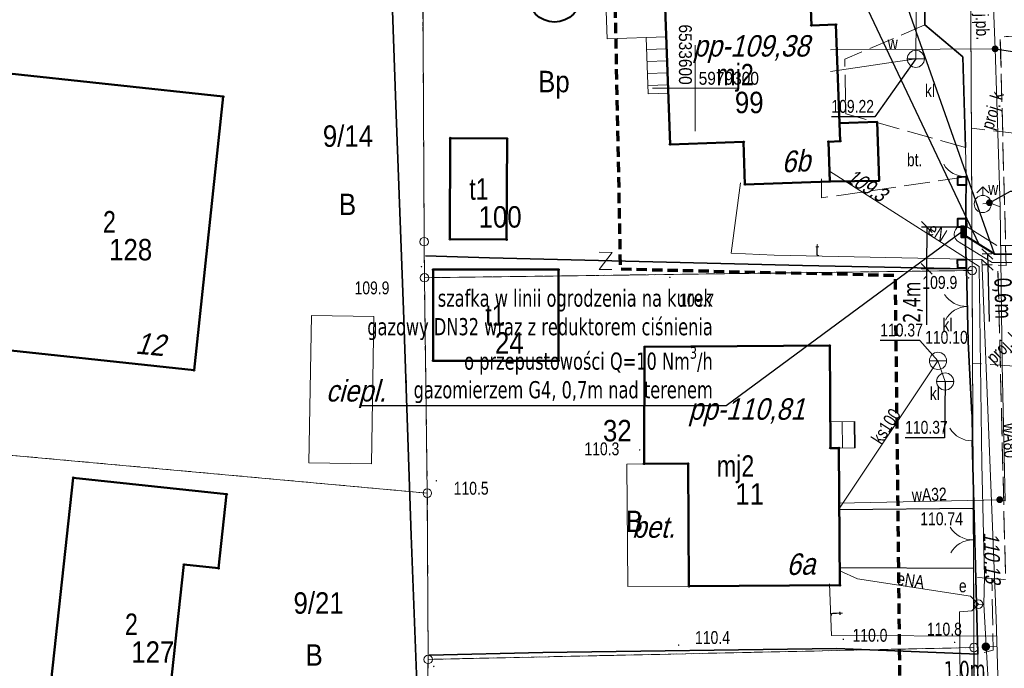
# Model space of a CAD drawing. Extents: x 6533465 to 6533751, y 5979208 to 5979357.
# Tile 5 of 10: x 6533561 to 6533618, y 5979266 to 5979304. Entities that reach past the tile are written whole.
import ezdxf
from ezdxf.enums import TextEntityAlignment as Align

# ---------------------------------------------------------------- set-up
doc = ezdxf.new("R2010")
doc.units = 0
doc.header["$MEASUREMENT"] = 0
for name, pattern in [('1.5_0.5', [2, 1.5, -0.5]), ('2', [0.9, 0.6, -0.3]), ('2.5_1.0', [7, 2.5, -1, 2.5, -1]), ('218-500', [1, 0.5, -0.5]), ('219-500', [0]), ('ktok02-500', [0]), ('ktok04-500', [0]), ('mz2.0_0.5', [2.5, 2, -0.5])]:
    doc.linetypes.add(name, pattern=pattern)
doc.layers.get('0').update_dxf_attribs({"color": 2, "linetype": 'CONTINUOUS', "lineweight": 5})
for name, color, linetype in [('202-Punkt graniczny stabilizowany trwale', 7, 'CONTINUOUS'), ('210-Oznaczenie użytku', 7, 'CONTINUOUS'), ('211-Nr działki', 7, 'CONTINUOUS'), ('218-Granica użytku', 7, 'CONTINUOUS'), ('219-Linia granicy', 7, 'CONTINUOUS'), ('238-Punkt adresowy budynku', 7, 'CONTINUOUS'), ('312-Budynek (powierzchnia)', 7, 'CONTINUOUS'), ('312-Numer ewidencyjny budynku', 7, 'CONTINUOUS'), ('312-Numer ewidencyjny budynku-Atr124', 7, 'CONTINUOUS'), ('352-schody (powierzchnia)', 7, 'CONTINUOUS'), ('360-Fundament obrys', 7, 'CONTINUOUS'), ('360-Fundament opis', 7, 'CONTINUOUS'), ('362-Cieplarnia szklarnia', 7, 'CONTINUOUS'), ('362-Etykieta cieplarni szklarni', 7, 'CONTINUOUS'), ('625-Punkt rzędnej przewodu-SEPOD', 7, 'CONTINUOUS'), ('625-Punkt rzędnej przewodu-SEPOD-Atr2', 7, 'CONTINUOUS'), ('905-Brama w ogrodzeniu', 7, 'CONTINUOUS'), ('991-Przehaczenie', 7, 'CONTINUOUS'), ('996-Tekst dodatkowy mały', 7, 'CONTINUOUS'), ('brama (linia)', 7, 'CONTINUOUS'), ('furtka (linia)', 7, 'CONTINUOUS'), ('furtka (linia) - symbol', 7, 'CONTINUOUS'), ('hydrant (punkt)', 7, 'CONTINUOUS'), ('inny obiekt trwale związany z budynkiem (powierzchnia)', 7, 'CONTINUOUS'), ('jezdnia (powierzchnia)', 7, 'CONTINUOUS'), ('jezdnia (powierzchnia)-Atr17', 7, 'CONTINUOUS'), ('krawężnik (linia)', 7, 'CONTINUOUS'), ('ogrodzenie trwałe (linia)', 7, 'CONTINUOUS'), ('osadnik kanalizacji lokalnej (dół Chambeau) (punkt)', 7, 'CONTINUOUS'), ('osadnik kanalizacji lokalnej (dół Chambeau) (punkt)-Atr17', 7, 'CONTINUOUS'), ('plac (powierzchnia)', 7, 'CONTINUOUS'), ('plac (powierzchnia)-Atr17', 7, 'CONTINUOUS'), ('przewód elektroenergetyczny (linia)', 7, 'CONTINUOUS'), ('przewód elektroenergetyczny (linia)-Atr1', 7, 'CONTINUOUS'), ('przewód kanalizacyjny (linia)', 7, 'CONTINUOUS'), ('przewód kanalizacyjny (linia)-Atr1', 7, 'CONTINUOUS'), ('przewód kanalizacyjny - projektowany lub w budowie (linia) - ob. projektowany', 7, 'CONTINUOUS'), ('przewód kanalizacyjny - projektowany lub w budowie (linia) - ob. projektowany-Atr1', 7, 'CONTINUOUS'), ('przewód telekomunikacyjny (linia)', 7, 'CONTINUOUS'), ('przewód telekomunikacyjny (linia)-Atr1', 7, 'CONTINUOUS'), ('przewód wodociągowy (linia)', 7, 'CONTINUOUS'), ('przewód wodociągowy (linia)-Atr1', 7, 'CONTINUOUS'), ('Punkt budynku', 7, 'CONTINUOUS'), ('punkt o określonej wysokości (sieć kanalizacyjna)', 7, 'CONTINUOUS'), ('punkt o określonej wysokości (sieć kanalizacyjna)-Atr2', 7, 'CONTINUOUS'), ('punkt o określonej wysokości (sieć wodociągowa)', 7, 'CONTINUOUS'), ('punkt o określonej wysokości (sieć wodociągowa)-Atr2', 7, 'CONTINUOUS'), ('punkt wysokościowy naturalny', 7, 'CONTINUOUS'), ('punkt wysokościowy naturalny-Atr2', 7, 'CONTINUOUS'), ('punkt wysokościowy sztuczny', 7, 'CONTINUOUS'), ('punkt wysokościowy sztuczny-Atr2', 7, 'CONTINUOUS'), ('słupek telekomunikacyjny (punkt)', 7, 'CONTINUOUS'), ('Wstawianie ramki sekcyjnej z opisem', 7, 'CONTINUOUS'), ('właz okrągły - siec elektroenergetyczna (punkt)', 7, 'CONTINUOUS'), ('właz okrągły - siec elektroenergetyczna (punkt)-Atr17', 7, 'CONTINUOUS'), ('Zakres', 7, 'CONTINUOUS'), ('zasuwa - siec wodociągowa (punkt)', 7, 'CONTINUOUS'), ('zasuwa - siec wodociągowa (punkt)-Atr17', 7, 'CONTINUOUS')]:
    doc.layers.add(name, color=color, linetype=linetype)
for name, color, linetype, lineweight in [('MR_gaz', 30, 'CONTINUOUS', 40), ('MR_gaz_dim', 250, 'CONTINUOUS', 20), ('MR_strefa', 200, '2.5_1.0', 0)]:
    doc.layers.add(name, color=color, linetype=linetype, lineweight=lineweight)
doc.styles.add('MR_text', font='tahoma.ttf', dxfattribs={"width": 0.8, "height": 1})
doc.styles.get("Standard").update_dxf_attribs({"font": 'txt', "width": 0.75})
doc.linetypes.add('902-500', pattern='A,3.75,0,[1,ksztalty.shx,S=0.5,R=0,X=0,Y=0],3.75', length=7.5)
doc.dimstyles.new('MR_gaz_dim', dxfattribs={"dimscale": 0.25, "dimtxt": 1, "dimasz": 2.5, "dimexe": 1.25, "dimexo": 0.625, "dimtad": 1, "dimdec": 1, "dimrnd": 0.1, "dimzin": 1, "dimtxsty": 'MR_text', "dimblk": 'OBLIQUE', "dimcen": 2.5, "dimazin": 0, "dimtfac": 1, "dimtdec": 1, "dimtmove": 0, "dimatfit": 3, "dimldrblk": 'NONE', "dimfxl": 0, "dimarcsym": 0})

# ---------------------------------------------------------------- blocks, each defined once
blk = doc.blocks.new('PUNKTBUD')
at = {"color": 0}
blk.add_circle((0, 0), 0.045, dxfattribs=at)
blk = doc.blocks.new('202')
at = {"color": 0, "linetype": 'Continuous', "lineweight": 0}
blk.add_circle((0, 0), 0.25, dxfattribs=at)
blk = doc.blocks.new('PW02')
at = {"linetype": 'Continuous', "lineweight": 13}
h = blk.add_hatch(color=0, dxfattribs=at)
edge = h.paths.add_edge_path()
edge.add_arc((0, 0), 0.045, 0, 360)
blk = doc.blocks.new('621')
at = {"linetype": 'Continuous', "lineweight": 0}
h = blk.add_hatch(color=0, dxfattribs=at)
edge = h.paths.add_edge_path()
edge.add_arc((0, 0), 0.05, 0, 360)
blk = doc.blocks.new('991')
at = {"color": 0, "linetype": 'Continuous', "lineweight": 0}
for p, q in [((-0.375, 0.5), (0.375, 0.5)), ((-0.375, -0.5), (0.375, 0.5)), ((-0.375, -0.5), (0.375, -0.5))]:
    blk.add_line(p, q, dxfattribs=at)
blk = doc.blocks.new('362')
at = {"color": 0, "linetype": 'Continuous', "lineweight": 30, "oblique": 15, "width": 0.896}
blk.add_text('ciepl.', height=1.25, dxfattribs=at).set_placement((0, 0))
blk = doc.blocks.new('905')
at = {"color": 0, "linetype": 'Continuous', "lineweight": 0}
for centre, start, end in [((-1.5, 0), 0, 60), ((1.5, 0), 120, 180)]:
    blk.add_arc(centre, 1.5, start, end, dxfattribs=at)
blk = doc.blocks.new('US09')
at = {"linetype": 'Continuous', "lineweight": 0}
h = blk.add_hatch(color=0, dxfattribs=at)
edge = h.paths.add_edge_path()
edge.add_arc((0, 0), 0.25, 0, 360)
blk = doc.blocks.new('US25')
at = {"linetype": 'Continuous', "lineweight": 0}
h = blk.add_hatch(color=0, dxfattribs=at)
edge = h.paths.add_edge_path()
edge.add_arc((0, 0), 0.2, 0, 360)
blk = doc.blocks.new('PW01')
at = {"linetype": 'Continuous', "lineweight": 13}
h = blk.add_hatch(color=0, dxfattribs=at)
edge = h.paths.add_edge_path()
edge.add_arc((0, 0), 0.045, 0, 360)
blk = doc.blocks.new('US22')
at = {"color": 0, "linetype": 'Continuous', "lineweight": 13}
blk.add_circle((0, 0), 0.25, dxfattribs=at)
blk = doc.blocks.new('US07')
at = {"color": 0, "linetype": 'Continuous', "lineweight": 13}
for q in [(-0.5, 0), (0.5, 0)]:
    blk.add_line((0, 0), q, dxfattribs=at)
blk.add_circle((0, 0), 0.5, dxfattribs=at)
blk = doc.blocks.new('OK04')
at = {"color": 0, "linetype": 'Continuous', "lineweight": 0}
blk.add_arc((1.5, 0.001), 1.5, 120, 180, dxfattribs=at)
blk = doc.blocks.new('US02')
at = {"color": 0, "linetype": 'Continuous', "lineweight": 13}
for p, q in [((0, 1), (-0.353, 0.647)), ((0, 0.5), (0, 1)), ((0, 1), (0.354, 0.647))]:
    blk.add_line(p, q, dxfattribs=at)
blk.add_circle((0, 0), 0.5, dxfattribs=at)
blk = doc.blocks.new('_Oblique')
at = {"layer": 'MR_gaz', "color": 0, "lineweight": -2}
blk.add_line((-0.5, -0.5), (0.5, 0.5), dxfattribs=at)
blk = doc.blocks.new('*D17515')
at = {"layer": 'MR_gaz_dim', "color": 0, "linetype": 'Continuous', "lineweight": -2, "transparency": 16777216}
for p, q in [((6533615.65, 5979291.9), (6533613.182, 5979291.905)), ((6533613.495, 5979291.905), (6533613.49, 5979289.465)), ((6533615.645, 5979289.46), (6533613.177, 5979289.466)), ((6533613.49, 5979289.465), (6533613.483, 5979286.196))]:
    blk.add_line(p, q, dxfattribs=at)
at = {"layer": 'MR_gaz_dim', "color": 0, "linetype": 'Continuous', "lineweight": -2, "transparency": 16777216, "xscale": 0.625, "yscale": 0.625, "zscale": 0.625}
for p, rotation in [((6533613.495, 5979291.905), 89.88228696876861), ((6533613.49, 5979289.465), 269.8822869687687)]:
    blk.add_blockref('_Oblique', p, dxfattribs=dict(at, rotation=rotation))
at = {"layer": 'MR_gaz_dim', "color": 0, "linetype": 'Continuous', "transparency": 16777216, "insert": (6533612.695, 5979287.52), "char_height": 1, "attachment_point": 5, "rotation": 89.88229, "style": 'MR_text'}
blk.add_mtext('2,4m', dxfattribs=at)
blk = doc.blocks.new('_None')
blk = doc.blocks.new('*D17512')
at = {"layer": 'MR_gaz_dim', "color": 0, "linetype": 'Continuous', "lineweight": -2, "transparency": 16777216}
for p, q in [((6533617.29, 5979290.332), (6533616.719, 5979290.318)), ((6533617.032, 5979290.326), (6533617.048, 5979289.687)), ((6533617.306, 5979289.693), (6533616.735, 5979289.679)), ((6533617.048, 5979289.687), (6533617.13, 5979286.405))]:
    blk.add_line(p, q, dxfattribs=at)
at = {"layer": 'MR_gaz_dim', "color": 0, "linetype": 'Continuous', "lineweight": -2, "transparency": 16777216, "xscale": 0.625, "yscale": 0.625, "zscale": 0.625}
for p, rotation in [((6533617.032, 5979290.326), 91.43522851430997), ((6533617.048, 5979289.687), 271.4352285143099)]:
    blk.add_blockref('_Oblique', p, dxfattribs=dict(at, rotation=rotation))
at = {"layer": 'MR_gaz_dim', "color": 0, "linetype": 'Continuous', "transparency": 16777216, "insert": (6533617.887, 5979287.754), "char_height": 1, "attachment_point": 5, "rotation": 271.43523, "style": 'MR_text'}
blk.add_mtext('0,6m', dxfattribs=at)
blk = doc.blocks.new('*D17513')
at = {"layer": 'MR_gaz_dim', "color": 0, "linetype": 'Continuous', "lineweight": -2, "transparency": 16777216}
for p, q in [((6533617.648, 5979265.298), (6533614.443, 5979265.207)), ((6533617.667, 5979264.619), (6533617.639, 5979265.611)), ((6533618.666, 5979265.327), (6533617.648, 5979265.298)), ((6533618.686, 5979264.648), (6533618.657, 5979265.64))]:
    blk.add_line(p, q, dxfattribs=at)
at = {"layer": 'MR_gaz_dim', "color": 0, "linetype": 'Continuous', "lineweight": -2, "transparency": 16777216, "xscale": 0.625, "yscale": 0.625, "zscale": 0.625}
for p, rotation in [((6533617.648, 5979265.298), 181.631672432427), ((6533618.666, 5979265.327), 1.631672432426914)]:
    blk.add_blockref('_Oblique', p, dxfattribs=dict(at, rotation=rotation))
at = {"layer": 'MR_gaz_dim', "color": 0, "linetype": 'Continuous', "transparency": 16777216, "insert": (6533615.711, 5979266.034), "char_height": 1, "attachment_point": 5, "rotation": 1.63167, "style": 'MR_text'}
blk.add_mtext('1,0m', dxfattribs=at)

msp = doc.modelspace()

# ---------------------------------------------------------------- hatches: boundary and pattern name
at = {"layer": 'MR_gaz', "linetype": 'Continuous'}
h = msp.add_hatch(color=256, dxfattribs=at)
h.dxf.hatch_style = 1
h.paths.add_polyline_path([(6533615.77, 5979291.9), (6533615.774, 5979291.3), (6533615.524, 5979291.298), (6533615.52, 5979291.898)])

# ---------------------------------------------------------------- linework, layer by layer
at = {"layer": '218-Granica użytku', "color": 3, "linetype": '218-500', "lineweight": 18, "flags": 128}
for points in [[(6533616.03, 5979311.35), (6533616.14, 5979289.37)], [(6533616.14, 5979289.37), (6533616.03, 5979311.35)], [(6533584.2, 5979291.05), (6533584.11, 5979306.84)], [(6533584.11, 5979306.84), (6533584.2, 5979291.05)], [(6533584.21, 5979288.95), (6533584.2, 5979291.05)], [(6533584.2, 5979291.05), (6533584.21, 5979288.95)], [(6533616.14, 5979289.37), (6533584.21, 5979288.95)], [(6533584.21, 5979288.95), (6533616.14, 5979289.37)], [(6533616.14, 5979289.37), (6533616.25, 5979267.39)], [(6533616.25, 5979267.39), (6533616.14, 5979289.37)], [(6533584.38, 5979276.39), (6533584.21, 5979288.95)], [(6533584.21, 5979288.95), (6533584.38, 5979276.39)], [(6533551.18, 5979279.41), (6533584.38, 5979276.39)], [(6533584.38, 5979276.39), (6533551.18, 5979279.41)], [(6533584.43, 5979266.7), (6533584.38, 5979276.39)], [(6533584.38, 5979276.39), (6533584.43, 5979266.7)], [(6533584.43, 5979266.7), (6533616.25, 5979267.39)], [(6533616.25, 5979267.39), (6533584.43, 5979266.7)], [(6533616.25, 5979267.39), (6533616.34, 5979249.36)], [(6533616.34, 5979249.36), (6533616.25, 5979267.39)], [(6533584.2, 5979257.93), (6533584.43, 5979266.7)], [(6533584.43, 5979266.7), (6533584.2, 5979257.93)]]:
    msp.add_lwpolyline(points, dxfattribs=at)
at = {"layer": '219-Linia granicy', "color": 7, "linetype": '219-500', "lineweight": 18, "flags": 128}
for points in [[(6533616.14, 5979289.37), (6533616.03, 5979311.35)], [(6533584.2, 5979291.05), (6533584.11, 5979306.84)], [(6533584.21, 5979288.95), (6533584.2, 5979291.05)], [(6533616.14, 5979289.37), (6533584.21, 5979288.95)], [(6533616.25, 5979267.39), (6533616.14, 5979289.37)], [(6533584.21, 5979288.95), (6533584.38, 5979276.39)], [(6533551.18, 5979279.41), (6533584.38, 5979276.39)], [(6533584.43, 5979266.7), (6533584.38, 5979276.39)], [(6533616.25, 5979267.39), (6533584.43, 5979266.7)], [(6533616.34, 5979249.36), (6533616.25, 5979267.39)], [(6533584.2, 5979257.93), (6533584.43, 5979266.7)]]:
    msp.add_lwpolyline(points, dxfattribs=at)
at = {"layer": '312-Budynek (powierzchnia)', "color": 7, "linetype": 'Continuous', "lineweight": 50, "flags": 128}
for points in [[(6533606.65, 5979307.13), (6533606.77, 5979303.66)], [(6533598.53, 5979296.72), (6533598.17, 5979306.82)], [(6533606.77, 5979303.66), (6533608.2, 5979303.71)], [(6533608.2, 5979303.71), (6533608.45, 5979296.91)], [(6533559.44, 5979300.91), (6533572.48, 5979299.51)], [(6533572.48, 5979299.51), (6533570.78, 5979283.55)], [(6533608.41, 5979297.96), (6533610.6, 5979298.04), (6533610.73, 5979294.6), (6533607.85, 5979294.56)], [(6533585.7, 5979291.19), (6533585.72, 5979297.09)], [(6533585.72, 5979297.09), (6533589.03, 5979297.06)], [(6533589.03, 5979297.06), (6533589, 5979291.17)], [(6533602.82, 5979296.87), (6533598.53, 5979296.72)], [(6533602.9, 5979294.38), (6533602.82, 5979296.87)], [(6533608.45, 5979296.91), (6533607.77, 5979296.88)], [(6533607.77, 5979296.88), (6533607.85, 5979294.56)], [(6533607.85, 5979294.56), (6533602.9, 5979294.38)], [(6533589, 5979291.17), (6533585.7, 5979291.19)], [(6533584.72, 5979289.42), (6533592.03, 5979289.42)], [(6533584.72, 5979284.11), (6533584.72, 5979289.42)], [(6533592.03, 5979289.42), (6533592.03, 5979284.11)], [(6533570.78, 5979283.55), (6533557.73, 5979284.95)], [(6533597.02, 5979278.1), (6533597.05, 5979284.92)], [(6533597.05, 5979284.92), (6533607.84, 5979285)], [(6533607.84, 5979285), (6533607.88, 5979279.02)], [(6533592.03, 5979284.11), (6533584.72, 5979284.11)], [(6533607.88, 5979279.02), (6533608.38, 5979279.02)], [(6533608.38, 5979279.02), (6533608.43, 5979271.02)], [(6533599.58, 5979278.11), (6533597.02, 5979278.1)], [(6533599.63, 5979270.96), (6533599.58, 5979278.11)], [(6533561.99, 5979261.18), (6533563.74, 5979277.29)], [(6533563.74, 5979277.29), (6533572.68, 5979276.33)], [(6533572.68, 5979276.33), (6533572.21, 5979272.01)], [(6533570.19, 5979272.23), (6533568.9, 5979260.44)], [(6533572.21, 5979272.01), (6533570.19, 5979272.23)], [(6533608.43, 5979271.02), (6533599.63, 5979270.96)]]:
    msp.add_lwpolyline(points, dxfattribs=at)
at = {"layer": '352-schody (powierzchnia)', "color": 7, "linetype": 'Continuous', "lineweight": 18}
for p, q in [((6533598.3, 5979302.99), (6533597.14, 5979302.95)), ((6533597.14, 5979302.95), (6533598.3, 5979302.99)), ((6533597.26, 5979299.66), (6533597.14, 5979302.95)), ((6533598.3, 5979302.99), (6533598.42, 5979299.7)), ((6533598.32, 5979302.29), (6533597.16, 5979302.25)), ((6533598.35, 5979301.59), (6533597.19, 5979301.55)), ((6533598.37, 5979300.89), (6533597.21, 5979300.85)), ((6533598.4, 5979300.19), (6533597.24, 5979300.15)), ((6533598.42, 5979299.7), (6533597.26, 5979299.66)), ((6533607.87, 5979280.55), (6533609.31, 5979280.56)), ((6533607.88, 5979279.02), (6533607.87, 5979280.55)), ((6533608.58, 5979279.02), (6533608.57, 5979280.56)), ((6533609.28, 5979279.03), (6533609.27, 5979280.56)), ((6533609.31, 5979280.56), (6533609.32, 5979279.03)), ((6533608.38, 5979279.02), (6533607.88, 5979279.02)), ((6533609.32, 5979279.03), (6533608.38, 5979279.02))]:
    msp.add_line(p, q, dxfattribs=at)
at = {"layer": '360-Fundament obrys', "color": 7, "linetype": 'Continuous', "lineweight": 18, "flags": 128}
msp.add_lwpolyline([(6533596.07, 5979270.94), (6533599.63, 5979270.96), (6533599.58, 5979278.11), (6533597.02, 5979278.1), (6533596.02, 5979278.08)], close=True, dxfattribs=at)
at = {"layer": '362-Cieplarnia szklarnia', "color": 7, "linetype": 'Continuous', "lineweight": 18, "flags": 128}
msp.add_lwpolyline([(6533577.47, 5979278.15), (6533577.62, 5979286.75), (6533581.27, 5979286.69), (6533581.12, 5979278.09)], close=True, dxfattribs=at)
at = {"layer": 'brama (linia)', "color": 7, "linetype": 'ktok02-500', "lineweight": 18, "flags": 128}
msp.add_lwpolyline([(6533616.45, 5979263.63), (6533616.48, 5979267)], dxfattribs=at)
at = {"layer": 'furtka (linia)', "color": 7, "linetype": 'ktok04-500', "lineweight": 18, "flags": 128}
for points in [[(6533615.8, 5979294.84), (6533615.76, 5979296.54)], [(6533616.15, 5979279.44), (6533616.13, 5979281)]]:
    msp.add_lwpolyline(points, dxfattribs=at)
at = {"layer": 'inny obiekt trwale związany z budynkiem (powierzchnia)', "color": 7, "linetype": 'Continuous', "lineweight": 18, "flags": 128}
msp.add_lwpolyline([(6533598.3, 5979302.99), (6533598.17, 5979306.82), (6533594.72, 5979306.69), (6533594.86, 5979302.87)], close=True, dxfattribs=at)
at = {"layer": 'jezdnia (powierzchnia)', "color": 7, "linetype": '1.5_0.5', "lineweight": 18, "flags": 128}
msp.add_lwpolyline([(6533615.58, 5979311.5), (6533618.24, 5979311.33), (6533618.53, 5979303.03), (6533617.78, 5979302.98), (6533618.12, 5979289.67), (6533617.64, 5979289.69), (6533618.09, 5979271.35), (6533617.29, 5979271.41), (6533616.22, 5979271.48)], dxfattribs=at)
msp.add_lwpolyline([(6533620.97, 5979255.46), (6533621.72, 5979264.19), (6533621.41, 5979276.58), (6533621.46, 5979289.26), (6533621.4, 5979299.88), (6533621.62, 5979299.87), (6533618.53, 5979303.03), (6533617.78, 5979302.98), (6533618.12, 5979289.67), (6533617.64, 5979289.69), (6533618.09, 5979271.35), (6533617.29, 5979271.41), (6533617.37, 5979267.24), (6533616.48, 5979267), (6533616.45, 5979263.63), (6533616.54, 5979259.95), (6533616.78, 5979259.92), (6533617.29, 5979255.3)], close=True, dxfattribs=at)
at = {"layer": 'krawężnik (linia)', "color": 7, "linetype": 'Continuous', "lineweight": 25, "flags": 128}
for points in [[(6533608.4, 5979275.44), (6533616.21, 5979275.51)], [(6533608.42, 5979272.05), (6533616.22, 5979272.02)]]:
    msp.add_lwpolyline(points, dxfattribs=at)
at = {"layer": 'MR_gaz', "linetype": 'Continuous'}
msp.add_line((6533615.649, 5979291.299), (6533615.648, 5979291.449), dxfattribs=at)
at = {"layer": 'MR_gaz', "color": 0, "linetype": 'Continuous'}
for points in [[(6533615.8, 5979294.84), (6533615.803, 5979294.34), (6533615.303, 5979294.337), (6533615.3, 5979294.837)], [(6533615.803, 5979292.4), (6533615.807, 5979291.9), (6533615.307, 5979291.897), (6533615.303, 5979292.397)], [(6533615.798, 5979290.002), (6533615.801, 5979289.502), (6533615.301, 5979289.499), (6533615.298, 5979289.999)]]:
    msp.add_lwpolyline(points, close=True, dxfattribs=at)
at = {"layer": 'MR_gaz', "linetype": 'Continuous'}
msp.add_lwpolyline([(6533615.77, 5979291.9), (6533615.774, 5979291.3), (6533615.524, 5979291.298), (6533615.52, 5979291.898)], close=True, dxfattribs=at)
msp.add_lwpolyline([(6533615.648, 5979291.449), (6533617.446, 5979290.336), (6533620.754, 5979290.32)], dxfattribs=at)
msp.add_circle((6533591.798, 5979305.414), 1.56, dxfattribs=at)
at = {"layer": 'MR_strefa'}
for points in [[(6533620.273, 5979291.14), (6533620.266, 5979290.823), (6533617.59, 5979290.835), (6533615.912, 5979291.874)], [(6533615.385, 5979291.024), (6533617.303, 5979289.837), (6533620.242, 5979289.823), (6533619.844, 5979272.908), (6533620.806, 5979270.763), (6533620.906, 5979267.415), (6533618.21, 5979264.719), (6533618.235, 5979263.038), (6533620.652, 5979260.659), (6533620.724, 5979251.531), (6533621.808, 5979249.472)]]:
    msp.add_lwpolyline(points, dxfattribs=at)
at = {"layer": 'MR_strefa', "linetype": 'Continuous'}
msp.add_arc((6533615.595, 5979291.482), 0.504, 51.11258, 245.37003, dxfattribs=at)
at = {"layer": 'ogrodzenie trwałe (linia)', "color": 7, "linetype": '902-500', "lineweight": 35, "flags": 128}
for points in [[(6533582.27, 5979306.75), (6533583.37, 5979306.81), (6533583.43, 5979310.25), (6533593.94, 5979310.67), (6533611.79, 5979311.34), (6533615.58, 5979311.5), (6533615.5, 5979308.93), (6533613.4, 5979307.28), (6533613.39, 5979303.69), (6533615.6, 5979301.82), (6533615.76, 5979296.54)], [(6533550.68, 5979309.035), (6533557, 5979308.59), (6533574.05, 5979307.35), (6533582.27, 5979306.75), (6533582.57, 5979298.47), (6533583, 5979287.07), (6533583.43, 5979273.92), (6533584.03, 5979258.77), (6533584.04, 5979258.12), (6533579.19, 5979258.57), (6533562.26, 5979260.17), (6533550.68, 5979261.296)], [(6533615.8, 5979294.84), (6533615.76, 5979290.88), (6533615.81, 5979289.46), (6533606.26, 5979289.66), (6533588.01, 5979290.1), (6533584.28, 5979290.22)], [(6533615.81, 5979289.46), (6533615.91, 5979285.22), (6533616.13, 5979281)], [(6533616.15, 5979279.44), (6533616.48, 5979267)], [(6533584.48, 5979266.94), (6533591.12, 5979267.1), (6533608.23, 5979267.34), (6533616.48, 5979267)]]:
    msp.add_lwpolyline(points, dxfattribs=at)
at = {"layer": 'plac (powierzchnia)', "color": 7, "linetype": '1.5_0.5', "lineweight": 18, "flags": 128}
for points in [[(6533613.39, 5979303.69), (6533609.81, 5979302.15), (6533608.72, 5979301.69), (6533608.78, 5979298.51), (6533615.76, 5979296.54)], [(6533607.36, 5979294.72), (6533607.36, 5979293.6), (6533615.8, 5979294.84)]]:
    msp.add_lwpolyline(points, dxfattribs=at)
at = {"layer": 'przewód elektroenergetyczny (linia)', "color": 1, "linetype": 'Continuous', "lineweight": 18, "flags": 128}
for points in [[(6533616.51, 5979269.92), (6533616.82, 5979269.89), (6533616.87, 5979271.51), (6533616.71, 5979278.1), (6533616.55, 5979289.61), (6533607.82, 5979295.16)], [(6533608.42, 5979271.86), (6533609.46, 5979271.4), (6533616.05, 5979270.38), (6533616.51, 5979269.92)], [(6533608.52, 5979256.19), (6533614.45, 5979256.11), (6533615.53, 5979257.24), (6533615.4, 5979269.48), (6533616.12, 5979269.52), (6533616.51, 5979269.92)], [(6533616.51, 5979269.92), (6533616.82, 5979269.89), (6533617.16, 5979264.06), (6533617.31, 5979261.92), (6533621.76, 5979259.62), (6533621.83, 5979252.34), (6533621.82, 5979252), (6533622.85, 5979251.87), (6533630.09, 5979255.74), (6533639.42, 5979260.52), (6533640.97, 5979261.39), (6533640.8, 5979261.9)]]:
    msp.add_lwpolyline(points, dxfattribs=at)
at = {"layer": 'przewód kanalizacyjny (linia)', "color": 34, "linetype": 'Continuous', "lineweight": 18, "flags": 128}
for points in [[(6533612.86, 5979301.71), (6533612.92, 5979308.97)], [(6533612.86, 5979301.71), (6533607.89, 5979300.97)], [(6533608.4, 5979275.52), (6533614.15, 5979284.1)], [(6533614.15, 5979284.1), (6533614.57, 5979282.9)]]:
    msp.add_lwpolyline(points, dxfattribs=at)
at = {"layer": 'przewód kanalizacyjny - projektowany lub w budowie (linia) - ob. projektowany', "color": 34, "linetype": 'mz2.0_0.5', "lineweight": 18, "flags": 128}
for points in [[(6533619.37, 5979297.29), (6533616.1, 5979297.67)], [(6533619.19, 5979283.75), (6533616.17, 5979283.96)]]:
    msp.add_lwpolyline(points, dxfattribs=at)
at = {"layer": 'przewód telekomunikacyjny (linia)', "color": 30, "linetype": 'Continuous', "lineweight": 18, "flags": 128}
for points in [[(6533602.09, 5979290.38), (6533602.64, 5979294.49)], [(6533604.6, 5979290.26), (6533602.09, 5979290.38)], [(6533616.71, 5979290.01), (6533604.6, 5979290.26)], [(6533617.16, 5979278.82), (6533616.71, 5979290.01)], [(6533617.54, 5979269.09), (6533617.16, 5979278.82)], [(6533607.83, 5979271.1), (6533607.94, 5979268.1)], [(6533617.73, 5979262.42), (6533617.54, 5979269.09)], [(6533607.94, 5979268.1), (6533617.57, 5979268.06)], [(6533617.59, 5979267.45), (6533616.94, 5979267.44)]]:
    msp.add_lwpolyline(points, dxfattribs=at)
at = {"layer": 'przewód wodociągowy (linia)', "color": 5, "linetype": 'Continuous', "lineweight": 18, "flags": 128}
for points in [[(6533617.48, 5979302.29), (6533617.06, 5979313.01)], [(6533617.48, 5979302.29), (6533607.88, 5979302.24)], [(6533617.77, 5979293.08), (6533617.48, 5979302.29)], [(6533617.15, 5979293.32), (6533616.76, 5979293.25)], [(6533617.77, 5979293.08), (6533617.15, 5979293.32)], [(6533617.89, 5979283.87), (6533617.77, 5979293.08)], [(6533618.07, 5979275.94), (6533617.89, 5979283.87)], [(6533617.75, 5979276.01), (6533608.36, 5979275.81)], [(6533618.07, 5979275.94), (6533617.75, 5979276.01)]]:
    msp.add_lwpolyline(points, dxfattribs=at)
at = {"layer": 'punkt o określonej wysokości (sieć kanalizacyjna)-Atr2', "color": 7, "flags": 128}
for points in [[(6533612.86, 5979301.71), (6533610.47, 5979298.33), (6533607.935, 5979298.33)], [(6533614.15, 5979284.1), (6533613.09, 5979285.29), (6533610.785, 5979285.29)], [(6533614.57, 5979282.9), (6533614.54, 5979279.62), (6533612.235, 5979279.62)]]:
    msp.add_lwpolyline(points, dxfattribs=at)
at = {"layer": 'punkt o określonej wysokości (sieć wodociągowa)-Atr2', "color": 7, "flags": 128}
for points in [[(6533617.48, 5979302.29), (6533623.07, 5979301.43), (6533625.61, 5979301.43)], [(6533617.15, 5979293.32), (6533618.37, 5979293.99), (6533620.905, 5979293.99)]]:
    msp.add_lwpolyline(points, dxfattribs=at)
at = {"layer": 'Wstawianie ramki sekcyjnej z opisem', "color": 7, "linetype": 'Continuous', "lineweight": 13, "flags": 128}
for points in [[(6533600, 5979297.5), (6533600, 5979302.5)], [(6533597.5, 5979300), (6533602.5, 5979300)]]:
    msp.add_lwpolyline(points, dxfattribs=at)
at = {"layer": 'Zakres', "color": 94, "linetype": '2', "lineweight": 70, "flags": 128}
msp.add_lwpolyline([(6533595.13, 5979314.6), (6533595.63, 5979289.46), (6533611.65, 5979289.09), (6533612.3, 5979231.76), (6533636.24, 5979245.12), (6533632.9, 5979314.75)], close=True, dxfattribs=at)

# ---------------------------------------------------------------- block references
at = {"layer": '202-Punkt graniczny stabilizowany trwale', "color": 7, "linetype": 'Continuous', "lineweight": 18}
for p in [(6533584.2, 5979291.05), (6533616.14, 5979289.37), (6533584.21, 5979288.95), (6533584.38, 5979276.39), (6533616.25, 5979267.39), (6533584.43, 5979266.7)]:
    msp.add_blockref('202', p, dxfattribs=at)
at = {"layer": '362-Etykieta cieplarni szklarni', "color": 7, "linetype": 'Continuous', "lineweight": 18}
msp.add_blockref('362', (6533578.47, 5979281.73), dxfattribs=at)
at = {"layer": '625-Punkt rzędnej przewodu-SEPOD', "color": 1, "linetype": 'Continuous', "lineweight": 18}
for p in [(6533607.82, 5979295.16), (6533616.87, 5979271.51)]:
    msp.add_blockref('621', p, dxfattribs=at)
at = {"layer": '905-Brama w ogrodzeniu', "color": 7, "linetype": 'Continuous', "lineweight": 35}
for p, rotation in [((6533615.86, 5979287.28), 92.16700000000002), ((6533616.18, 5979273.67), 90.822)]:
    msp.add_blockref('905', p, dxfattribs=dict(at, rotation=rotation))
at = {"layer": '991-Przehaczenie', "color": 7, "linetype": 'Continuous', "lineweight": 18, "rotation": 359.435}
msp.add_blockref('991', (6533594.77, 5979289.93), dxfattribs=at)
at = {"layer": 'furtka (linia) - symbol', "color": 7, "linetype": 'Continuous', "lineweight": 18}
for p, rotation in [((6533615.8, 5979294.84), 91.348), ((6533616.15, 5979279.44), 90.735)]:
    msp.add_blockref('OK04', p, dxfattribs=dict(at, rotation=rotation))
at = {"layer": 'hydrant (punkt)', "color": 7, "linetype": 'Continuous', "lineweight": 18}
msp.add_blockref('US02', (6533616.76, 5979293.25), dxfattribs=at)
at = {"layer": 'osadnik kanalizacji lokalnej (dół Chambeau) (punkt)', "color": 7, "linetype": 'Continuous', "lineweight": 18}
for p in [(6533612.86, 5979301.71), (6533614.15, 5979284.1), (6533614.57, 5979282.9)]:
    msp.add_blockref('US07', p, dxfattribs=at)
at = {"layer": 'Punkt budynku', "color": 5, "linetype": 'Continuous', "lineweight": 18}
for p in [(6533606.77, 5979303.66), (6533608.2, 5979303.71), (6533572.48, 5979299.51), (6533585.72, 5979297.09), (6533589.03, 5979297.06), (6533602.82, 5979296.87), (6533607.77, 5979296.88), (6533608.45, 5979296.91), (6533598.53, 5979296.72), (6533607.85, 5979294.56), (6533602.9, 5979294.38), (6533585.7, 5979291.19), (6533589, 5979291.17), (6533584.72, 5979289.42), (6533592.03, 5979289.42), (6533597.05, 5979284.92), (6533607.84, 5979285), (6533584.72, 5979284.11), (6533592.03, 5979284.11), (6533570.78, 5979283.55), (6533607.88, 5979279.02), (6533608.38, 5979279.02), (6533597.02, 5979278.1), (6533599.58, 5979278.11), (6533563.74, 5979277.29), (6533572.68, 5979276.33), (6533570.19, 5979272.23), (6533572.21, 5979272.01), (6533599.63, 5979270.96), (6533608.43, 5979271.02)]:
    msp.add_blockref('PUNKTBUD', p, dxfattribs=at)
at = {"layer": 'punkt o określonej wysokości (sieć kanalizacyjna)', "color": 34, "linetype": 'Continuous', "lineweight": 13}
for p in [(6533612.86, 5979301.71), (6533614.15, 5979284.1), (6533614.57, 5979282.9)]:
    msp.add_blockref('PW01', p, dxfattribs=at)
at = {"layer": 'punkt o określonej wysokości (sieć wodociągowa)', "color": 5, "linetype": 'Continuous', "lineweight": 13, "rotation": 91.96999999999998}
msp.add_blockref('PW01', (6533617.48, 5979302.29), dxfattribs=at)
at = {"layer": 'punkt o określonej wysokości (sieć wodociągowa)', "color": 5, "linetype": 'Continuous', "lineweight": 13}
msp.add_blockref('PW01', (6533617.15, 5979293.32), dxfattribs=at)
at = {"layer": 'punkt wysokościowy naturalny', "color": 7, "linetype": 'Continuous', "lineweight": 13}
for p in [(6533584.04, 5979289.59), (6533598.52, 5979288.97), (6533615.94, 5979288.94), (6533596.76, 5979278.91), (6533584.91, 5979277.11), (6533599.03, 5979267.53), (6533608.63, 5979267.87), (6533615.12, 5979267.69), (6533584.76, 5979266.29)]:
    msp.add_blockref('PW01', p, dxfattribs=at)
at = {"layer": 'punkt wysokościowy sztuczny', "color": 7, "linetype": 'Continuous', "lineweight": 13}
for p in [(6533615.91, 5979285.22), (6533616.17, 5979275.48)]:
    msp.add_blockref('PW02', p, dxfattribs=at)
at = {"layer": 'słupek telekomunikacyjny (punkt)', "color": 7, "linetype": 'Continuous', "lineweight": 13}
msp.add_blockref('US09', (6533616.94, 5979267.44), dxfattribs=at)
at = {"layer": 'właz okrągły - siec elektroenergetyczna (punkt)', "color": 7, "linetype": 'Continuous', "lineweight": 18, "rotation": 90}
msp.add_blockref('US22', (6533616.51, 5979269.92), dxfattribs=at)
at = {"layer": 'zasuwa - siec wodociągowa (punkt)', "color": 7, "linetype": 'Continuous', "lineweight": 13}
for p, rotation in [((6533617.48, 5979302.29), 91.96999999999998), ((6533617.75, 5979276.01), 180)]:
    msp.add_blockref('US25', p, dxfattribs=dict(at, rotation=rotation))
msp.add_blockref('US25', (6533617.15, 5979293.32), dxfattribs=at)

# ---------------------------------------------------------------- texts
at = {"layer": '210-Oznaczenie użytku', "color": 3, "linetype": 'Continuous', "lineweight": 18, "width": 0.9}
for s, p in [('Bp', (6533590.84, 5979299.76)), ('B', (6533579.23, 5979292.6)), ('B', (6533595.95, 5979274.12)), ('B', (6533577.28, 5979266.33))]:
    msp.add_text(s, height=1.25, dxfattribs=at).set_placement(p)
at = {"layer": '211-Nr działki', "color": 7, "linetype": 'Continuous', "lineweight": 18, "width": 0.9}
for s, p in [('9/14', (6533578.29, 5979296.58)), ('32', (6533594.62, 5979279.41)), ('9/21', (6533576.58, 5979269.36))]:
    msp.add_text(s, height=1.25, dxfattribs=at).set_placement(p)
at = {"layer": '238-Punkt adresowy budynku', "color": 7, "linetype": 'Continuous', "lineweight": 25, "oblique": 15, "width": 0.9}
for s, rotation, p in [('6b', 2.882, (6533605.89, 5979295.12)), ('12', 354.707, (6533568.17, 5979284.45)), ('6a', 1.169, (6533606.16, 5979271.63))]:
    msp.add_text(s, height=1.25, rotation=rotation, dxfattribs=at).set_placement(p, align=Align.CENTER)
at = {"layer": '312-Numer ewidencyjny budynku', "color": 7, "linetype": 'Continuous', "lineweight": 18, "width": 0.9}
for s, p in [('99', (6533602.31, 5979299.79)), ('100', (6533587.37, 5979293.12)), ('128', (6533565.83, 5979291.21)), ('24', (6533588.32, 5979285.77)), ('11', (6533602.34, 5979276.97)), ('127', (6533567.12, 5979267.75))]:
    msp.add_text(s, height=1.25, dxfattribs=at).set_placement(p, align=Align.TOP_LEFT)
at = {"layer": '312-Numer ewidencyjny budynku-Atr124', "color": 7, "width": 0.81}
for s, p in [('mj2', (6533602.32, 5979300.79)), ('t1', (6533587.39, 5979294.12)), ('2', (6533565.85, 5979292.21)), ('t1', (6533588.33, 5979286.77)), ('mj2', (6533602.35, 5979277.97)), ('2', (6533567.13, 5979268.75))]:
    msp.add_text(s, height=1.25, dxfattribs=at).set_placement(p, align=Align.MIDDLE_CENTER)
at = {"layer": '360-Fundament opis', "color": 7, "linetype": 'Continuous', "lineweight": 25, "oblique": 15, "width": 0.9}
msp.add_text('bet.', height=1.25, dxfattribs=at).set_placement((6533596.31, 5979275.04), align=Align.TOP_LEFT)
at = {"layer": '625-Punkt rzędnej przewodu-SEPOD-Atr2', "color": 1, "oblique": 15, "width": 0.81}
for s, rotation, p in [('109.3', -31.677, (6533608.71, 5979294.6)), ('110.13', -87.828, (6533616.8, 5979274.11))]:
    msp.add_text(s, height=0.9, rotation=rotation, dxfattribs=at).set_placement(p)
at = {"layer": '996-Tekst dodatkowy mały', "color": 7, "linetype": 'Continuous', "lineweight": 25, "oblique": 15, "width": 0.9}
for s, p in [('pp-109,38', (6533599.87, 5979301.84)), ('pp-110,81', (6533599.61, 5979280.67))]:
    msp.add_text(s, height=1.25, dxfattribs=at).set_placement(p)
at = {"layer": 'jezdnia (powierzchnia)-Atr17', "color": 7, "width": 0.81}
msp.add_text('j.pb.', height=0.75, rotation=-88.219, dxfattribs=at).set_placement((6533616.34, 5979304.33))
at = {"layer": 'MR_gaz_dim', "insert": (6533601.023, 5979284.949), "char_height": 1, "attachment_point": 6, "style": 'MR_text'}
msp.add_mtext('\\A1;szafka w linii ogrodzenia na kurek \\Pgazowy DN32 wraz z reduktorem ciśnienia \\Po przepustowości Q=10 Nm{\\H0.7x;\\S3^ ;\\H1.4286x;/h \\Pi gazomierzem G4, 0,7m nad terenem}', dxfattribs=at)
at = {"layer": 'osadnik kanalizacji lokalnej (dół Chambeau) (punkt)-Atr17', "color": 7, "width": 0.81}
for p in [(6533613.39, 5979299.48), (6533614.41, 5979285.83), (6533613.67, 5979281.82)]:
    msp.add_text('kl', height=0.75, dxfattribs=at).set_placement(p)
at = {"layer": 'plac (powierzchnia)-Atr17', "color": 7, "width": 0.81}
msp.add_text('bt.', height=0.75, dxfattribs=at).set_placement((6533612.34, 5979295.45))
at = {"layer": 'przewód elektroenergetyczny (linia)-Atr1', "color": 1, "width": 0.81}
for s, rotation, p in [('eN', -31.677, (6533613.48, 5979291.56)), ('eNA', -8.021, (6533611.73, 5979271.05))]:
    msp.add_text(s, height=0.75, rotation=rotation, dxfattribs=at).set_placement(p)
at = {"layer": 'przewód kanalizacyjny (linia)-Atr1', "color": 34, "width": 0.81}
msp.add_text('ks100', height=0.75, rotation=56.994, dxfattribs=at).set_placement((6533610.84, 5979279.18))
at = {"layer": 'przewód kanalizacyjny - projektowany lub w budowie (linia) - ob. projektowany-Atr1', "color": 34, "width": 0.81}
for rotation, p in [(374348593.111, (6533617.36, 5979297.53)), (374348564.463, (6533617.43, 5979283.88))]:
    msp.add_text('proj. k', height=0.75, rotation=rotation, dxfattribs=at).set_placement(p)
at = {"layer": 'przewód telekomunikacyjny (linia)-Atr1', "color": 30, "width": 0.81}
for rotation, p in [(359.61, (6533607, 5979290.21)), (272.87, (6533607.89, 5979269.47))]:
    msp.add_text('t', height=0.75, rotation=rotation, dxfattribs=at).set_placement(p)
at = {"layer": 'przewód wodociągowy (linia)-Atr1', "color": 5, "width": 0.81}
for s, rotation, p in [('w', 1.03, (6533611.23, 5979302.25)), ('wA80', 271.56, (6533617.96, 5979280.46)), ('wA32', 2.04, (6533612.64, 5979275.9))]:
    msp.add_text(s, height=0.75, rotation=rotation, dxfattribs=at).set_placement(p)
at = {"layer": 'punkt o określonej wysokości (sieć kanalizacyjna)-Atr2', "color": 34, "width": 0.81}
for s, p in [('109.22', (6533607.935, 5979298.338)), ('110.37', (6533610.785, 5979285.298)), ('110.37', (6533612.235, 5979279.628))]:
    msp.add_text(s, height=0.75, dxfattribs=at).set_placement(p, align=Align.BOTTOM_LEFT)
at = {"layer": 'punkt wysokościowy naturalny-Atr2', "color": 7, "width": 0.81}
for s, p in [('109.9', (6533580.14, 5979287.98)), ('109.9', (6533613.24, 5979288.3)), ('109.7', (6533599.06, 5979287.27)), ('110.3', (6533593.54, 5979278.6)), ('110.5', (6533585.92, 5979276.3)), ('110.8', (6533613.51, 5979268.09)), ('110.4', (6533599.99, 5979267.6)), ('110.0', (6533609.17, 5979267.73))]:
    msp.add_text(s, height=0.75, dxfattribs=at).set_placement(p)
at = {"layer": 'punkt wysokościowy sztuczny-Atr2', "color": 7, "width": 0.81}
for s, p in [('110.10', (6533613.4, 5979285.1)), ('110.74', (6533613.12, 5979274.52))]:
    msp.add_text(s, height=0.75, dxfattribs=at).set_placement(p)
at = {"layer": 'Wstawianie ramki sekcyjnej z opisem', "color": 7, "linetype": 'Continuous', "lineweight": 13, "width": 0.9}
msp.add_text('6533600', height=0.75, rotation=270, dxfattribs=at).set_placement((6533599.05, 5979300.2), align=Align.RIGHT)
msp.add_text('5979300', height=0.75, rotation=0.001, dxfattribs=at).set_placement((6533600.2, 5979300.2))
at = {"layer": 'właz okrągły - siec elektroenergetyczna (punkt)-Atr17', "color": 7, "width": 0.81}
msp.add_text('e', height=0.75, dxfattribs=at).set_placement((6533615.37, 5979270.61))
at = {"layer": 'zasuwa - siec wodociągowa (punkt)-Atr17', "color": 7, "width": 0.81}
msp.add_text('w', height=0.75, dxfattribs=at).set_placement((6533617.08, 5979293.78))

# ---------------------------------------------------------------- dimensions: what is measured, and where the dimension line sits
at = {"layer": 'MR_gaz_dim', "linetype": 'Continuous'}
for p1, p2, distance, picture, middle in [((6533615.807, 5979291.9), (6533615.802, 5979289.46), -2.312, '*D17515', (6533612.695, 5979287.52)), ((6533617.446, 5979290.336), (6533617.462, 5979289.697), -0.415, '*D17512', (6533617.887, 5979287.754)), ((6533618.69, 5979264.492), (6533617.672, 5979264.463), -0.836, '*D17513', (6533615.711, 5979266.034))]:
    dim = msp.add_aligned_dim(p1=p1, p2=p2, distance=distance, dimstyle='MR_gaz_dim', override={"dimpost": 'm'}, dxfattribs=at)
    dim.commit()
    dim.dimension.update_dxf_attribs({"geometry": picture, "text_midpoint": middle})

# ---------------------------------------------------------------- leaders
at = {"layer": 'MR_gaz_dim', "annotation_type": 0, "has_hookline": 1, "hookline_direction": 1}
for points, text_width in [([(6533617.446, 5979290.336), (6533607.178, 5979319.486), (6533606.553, 5979319.486)], 1.702), ([(6533616.547, 5979290.892), (6533604.808, 5979315.731), (6533604.183, 5979315.731)], 21.642), ([(6533615.522, 5979291.598), (6533601.804, 5979281.477), (6533601.179, 5979281.477)], 20.454)]:
    msp.add_leader(points, dimstyle='MR_gaz_dim', override={"dimgap": 0.625, "dimtad": 1, "dimldrblk": 'None'}, dxfattribs=dict(at, text_width=text_width))

doc.saveas('drawing.dxf')
